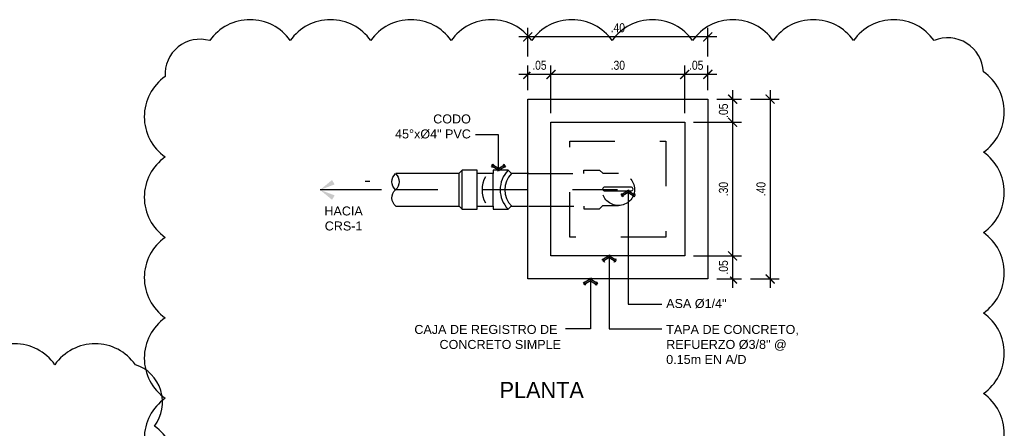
# Model space of a CAD drawing. Header units: metres. Extents: x 2 to 147, y 24 to 94.
# Tile 21 of 40: x 5.566 to 7.756, y 93.507 to 94.416. Entities that reach past the tile are written whole.
import ezdxf

# ---------------------------------------------------------------- set-up
doc = ezdxf.new("R2010")
doc.units = ezdxf.units.M
doc.header["$MEASUREMENT"] = 0
doc.header["$PDMODE"] = 35
doc.linetypes.add('CENTER2', pattern=[1.125, 0.75, -0.125, 0.125, -0.125])
doc.linetypes.add('HIDDEN', pattern=[0.375, 0.25, -0.125])
doc.layers.get('Defpoints').update_dxf_attribs({"color": 171})
for name, color, linetype in [('A RES', 5, 'Continuous'), ('Cotas', 1, 'Continuous'), ('DET HIDRO', 6, 'Continuous'), ('TEXTOS', 2, 'Continuous'), ('TEXTOS HIDRO', 2, 'Continuous')]:
    doc.layers.add(name, color=color, linetype=linetype)
doc.styles.add('COTAS', font='ARIALN.TTF')
doc.styles.add('GRANDE', font='txt')
doc.styles.add('TEXTO HIDROSANITARIO', font='arial.ttf')
doc.dimstyles.new('ESC-10', dxfattribs={"dimtxt": 0.02, "dimasz": 0.02, "dimexe": 0.02, "dimexo": 0.02, "dimgap": 0.01, "dimtad": 1, "dimzin": 4, "dimdsep": 46, "dimtxsty": 'COTAS', "dimblk": 'ARCHTICK', "dimcen": 0.02, "dimdle": 0.02, "dimclrd": 1, "dimclre": 1, "dimclrt": 2, "dimazin": 0, "dimtfac": 0.75, "dimtmove": 1, "dimatfit": 3, "dimldrblk": 'FLE', "dimfxl": 0.1, "dimtvp": 1.5, "dimtfill": 1, "dimtolj": 1, "dimtzin": 0, "dimarcsym": 0})

# ---------------------------------------------------------------- blocks, each defined once
blk = doc.blocks.new('_ARCHTICK')
at = {"color": 0, "linetype": 'ByBlock', "const_width": 0.15}
blk.add_lwpolyline([(-0.5, -0.5), (0.5, 0.5)], dxfattribs=at)
blk = doc.blocks.new('FLE')
at = {"linetype": 'Continuous'}
h = blk.add_hatch(color=2, dxfattribs=at)
h.paths.add_polyline_path([(-0.57, -0.62), (-0.42, -0.71), (0, 0), (-0.2, 0)])
h.paths.add_polyline_path([(-0.42, 0.71), (-0.57, 0.62), (-0.2, 0), (0, 0)])
at = {"color": 1, "linetype": 'Continuous'}
for p, q in [((0, 0), (-1, 0)), ((-0.31, 0.77), (-0.69, 0.55)), ((-0.2, 0), (-0.64, 0.73)), ((-0.2, 0), (-0.64, -0.73)), ((0.07, -0.11), (-0.49, 0.82)), ((0.07, 0.11), (-0.49, -0.82)), ((-0.69, -0.55), (-0.31, -0.77))]:
    blk.add_line(p, q, dxfattribs=at)
blk = doc.blocks.new('*D105')
at = {"layer": 'Cotas', "color": 1, "lineweight": -2, "transparency": 16777216}
for p, q in [((7.0449, 94.208), (7.0449, 94.3145)), ((7.0963, 94.2594), (7.0963, 94.3145)), ((7.1163, 94.2945), (7.0249, 94.2945))]:
    blk.add_line(p, q, dxfattribs=at)
at = {"layer": 'Defpoints', "color": 0, "transparency": 16777216}
for p in [(7.0963, 94.2394), (7.0449, 94.188)]:
    blk.add_point(p, dxfattribs=at)
at = {"layer": 'Cotas', "color": 1, "lineweight": -2, "transparency": 16777216, "xscale": 0.02, "yscale": 0.02, "zscale": 0.02, "rotation": 180}
blk.add_blockref('_ARCHTICK', (7.0449, 94.2945), dxfattribs=at)
at = {"layer": 'Cotas', "color": 1, "lineweight": -2, "transparency": 16777216, "xscale": 0.02, "yscale": 0.02, "zscale": 0.02}
blk.add_blockref('_ARCHTICK', (7.0963, 94.2945), dxfattribs=at)
at = {"layer": 'Cotas', "color": 2, "transparency": 16777216, "insert": (7.0706, 94.3147), "char_height": 0.02, "attachment_point": 5, "style": 'COTAS', "bg_fill": 3, "box_fill_scale": 1.25, "bg_fill_color": 256, "bg_fill_true_color": 13158600, "bg_fill_transparency": 0}
blk.add_mtext('\\A1;.05', dxfattribs=at)
at = {"layer": 'Defpoints', "color": 0, "transparency": 16777216}
blk.add_point((7.0449, 94.2945), dxfattribs=at)
blk = doc.blocks.new('*D106')
at = {"layer": 'Cotas', "color": 1, "lineweight": -2, "transparency": 16777216}
for p, q in [((6.7477, 94.208), (6.7477, 94.3145)), ((7.0449, 94.208), (7.0449, 94.3145)), ((7.0649, 94.2945), (6.7277, 94.2945))]:
    blk.add_line(p, q, dxfattribs=at)
at = {"layer": 'Defpoints', "color": 0, "transparency": 16777216}
for p in [(6.7477, 94.2945), (6.7477, 94.188), (7.0449, 94.188)]:
    blk.add_point(p, dxfattribs=at)
at = {"layer": 'Cotas', "color": 1, "lineweight": -2, "transparency": 16777216, "xscale": 0.02, "yscale": 0.02, "zscale": 0.02, "rotation": 180}
blk.add_blockref('_ARCHTICK', (6.7477, 94.2945), dxfattribs=at)
at = {"layer": 'Cotas', "color": 1, "lineweight": -2, "transparency": 16777216, "xscale": 0.02, "yscale": 0.02, "zscale": 0.02}
blk.add_blockref('_ARCHTICK', (7.0449, 94.2945), dxfattribs=at)
at = {"layer": 'Cotas', "color": 2, "transparency": 16777216, "insert": (6.8963, 94.3147), "char_height": 0.02, "attachment_point": 5, "style": 'COTAS', "bg_fill": 3, "box_fill_scale": 1.25, "bg_fill_color": 256, "bg_fill_true_color": 13158600, "bg_fill_transparency": 0}
blk.add_mtext('\\A1;.30', dxfattribs=at)
blk = doc.blocks.new('*D107')
at = {"layer": 'Cotas', "color": 1, "lineweight": -2, "transparency": 16777216}
for p, q in [((6.6962, 94.2594), (6.6962, 94.3145)), ((6.7477, 94.208), (6.7477, 94.3145)), ((6.7677, 94.2945), (6.6762, 94.2945))]:
    blk.add_line(p, q, dxfattribs=at)
at = {"layer": 'Defpoints', "color": 0, "transparency": 16777216}
for p in [(6.6962, 94.2394), (6.7477, 94.188)]:
    blk.add_point(p, dxfattribs=at)
at = {"layer": 'Cotas', "color": 1, "lineweight": -2, "transparency": 16777216, "xscale": 0.02, "yscale": 0.02, "zscale": 0.02, "rotation": 180}
blk.add_blockref('_ARCHTICK', (6.6962, 94.2945), dxfattribs=at)
at = {"layer": 'Cotas', "color": 1, "lineweight": -2, "transparency": 16777216, "xscale": 0.02, "yscale": 0.02, "zscale": 0.02}
blk.add_blockref('_ARCHTICK', (6.7477, 94.2945), dxfattribs=at)
at = {"layer": 'Cotas', "color": 2, "transparency": 16777216, "insert": (6.722, 94.3147), "char_height": 0.02, "attachment_point": 5, "style": 'COTAS', "bg_fill": 3, "box_fill_scale": 1.25, "bg_fill_color": 256, "bg_fill_true_color": 13158600, "bg_fill_transparency": 0}
blk.add_mtext('\\A1;.05', dxfattribs=at)
at = {"layer": 'Defpoints', "color": 0, "transparency": 16777216}
blk.add_point((6.6962, 94.2945), dxfattribs=at)
blk = doc.blocks.new('*D51')
at = {"layer": 'Cotas', "color": 1, "lineweight": -2, "transparency": 16777216}
for p, q in [((6.6962, 94.3345), (6.6962, 94.398)), ((7.0963, 94.3345), (7.0963, 94.398)), ((7.1163, 94.378), (6.6762, 94.378))]:
    blk.add_line(p, q, dxfattribs=at)
at = {"layer": 'Defpoints', "color": 0, "transparency": 16777216}
for p in [(6.6962, 94.378), (6.6962, 94.3145), (7.0963, 94.3145)]:
    blk.add_point(p, dxfattribs=at)
at = {"layer": 'Cotas', "color": 1, "lineweight": -2, "transparency": 16777216, "xscale": 0.02, "yscale": 0.02, "zscale": 0.02, "rotation": 180}
blk.add_blockref('_ARCHTICK', (6.6962, 94.378), dxfattribs=at)
at = {"layer": 'Cotas', "color": 1, "lineweight": -2, "transparency": 16777216, "xscale": 0.02, "yscale": 0.02, "zscale": 0.02}
blk.add_blockref('_ARCHTICK', (7.0963, 94.378), dxfattribs=at)
at = {"layer": 'Cotas', "color": 2, "transparency": 16777216, "insert": (6.8963, 94.3982), "char_height": 0.02, "attachment_point": 5, "style": 'COTAS', "bg_fill": 3, "box_fill_scale": 1.25, "bg_fill_color": 256, "bg_fill_true_color": 13158600, "bg_fill_transparency": 0}
blk.add_mtext('\\A1;.40', dxfattribs=at)
blk = doc.blocks.new('*D52')
at = {"layer": 'Cotas', "color": 1, "lineweight": -2, "transparency": 16777216}
for p, q in [((7.1163, 94.2394), (7.1714, 94.2394)), ((7.1514, 94.2594), (7.1514, 94.168)), ((7.0649, 94.188), (7.1714, 94.188))]:
    blk.add_line(p, q, dxfattribs=at)
at = {"layer": 'Defpoints', "color": 0, "transparency": 16777216}
for p in [(7.0963, 94.2394), (7.0449, 94.188)]:
    blk.add_point(p, dxfattribs=at)
at = {"layer": 'Cotas', "color": 1, "lineweight": -2, "transparency": 16777216, "xscale": 0.02, "yscale": 0.02, "zscale": 0.02}
for p, rotation in [((7.1514, 94.2394), 90), ((7.1514, 94.188), 270)]:
    blk.add_blockref('_ARCHTICK', p, dxfattribs=dict(at, rotation=rotation))
at = {"layer": 'Cotas', "color": 2, "transparency": 16777216, "insert": (7.1312, 94.2137), "char_height": 0.02, "attachment_point": 5, "rotation": 90, "style": 'COTAS', "bg_fill": 3, "box_fill_scale": 1.25, "bg_fill_color": 256, "bg_fill_true_color": 13158600, "bg_fill_transparency": 0}
blk.add_mtext('\\A1;.05', dxfattribs=at)
at = {"layer": 'Defpoints', "color": 0, "transparency": 16777216}
blk.add_point((7.1514, 94.188), dxfattribs=at)
blk = doc.blocks.new('*D53')
at = {"layer": 'Cotas', "color": 1, "lineweight": -2, "transparency": 16777216}
for p, q in [((7.1514, 94.208), (7.1514, 93.8708)), ((7.0649, 94.188), (7.1714, 94.188)), ((7.0649, 93.8908), (7.1714, 93.8908))]:
    blk.add_line(p, q, dxfattribs=at)
at = {"layer": 'Defpoints', "color": 0, "transparency": 16777216}
for p in [(7.0449, 94.188), (7.0449, 93.8908), (7.1514, 93.8908)]:
    blk.add_point(p, dxfattribs=at)
at = {"layer": 'Cotas', "color": 1, "lineweight": -2, "transparency": 16777216, "xscale": 0.02, "yscale": 0.02, "zscale": 0.02}
for p, rotation in [((7.1514, 94.188), 90), ((7.1514, 93.8908), 270)]:
    blk.add_blockref('_ARCHTICK', p, dxfattribs=dict(at, rotation=rotation))
at = {"layer": 'Cotas', "color": 2, "transparency": 16777216, "insert": (7.1312, 94.0394), "char_height": 0.02, "attachment_point": 5, "rotation": 90, "style": 'COTAS', "bg_fill": 3, "box_fill_scale": 1.25, "bg_fill_color": 256, "bg_fill_true_color": 13158600, "bg_fill_transparency": 0}
blk.add_mtext('\\A1;.30', dxfattribs=at)
blk = doc.blocks.new('*D54')
at = {"layer": 'Cotas', "color": 1, "lineweight": -2, "transparency": 16777216}
for p, q in [((7.1514, 93.9108), (7.1514, 93.8194)), ((7.0649, 93.8908), (7.1714, 93.8908)), ((7.1163, 93.8394), (7.1714, 93.8394))]:
    blk.add_line(p, q, dxfattribs=at)
at = {"layer": 'Defpoints', "color": 0, "transparency": 16777216}
for p in [(7.0449, 93.8908), (7.0963, 93.8394)]:
    blk.add_point(p, dxfattribs=at)
at = {"layer": 'Cotas', "color": 1, "lineweight": -2, "transparency": 16777216, "xscale": 0.02, "yscale": 0.02, "zscale": 0.02}
for p, rotation in [((7.1514, 93.8908), 90), ((7.1514, 93.8394), 270)]:
    blk.add_blockref('_ARCHTICK', p, dxfattribs=dict(at, rotation=rotation))
at = {"layer": 'Cotas', "color": 2, "transparency": 16777216, "insert": (7.1312, 93.8651), "char_height": 0.02, "attachment_point": 5, "rotation": 90, "style": 'COTAS', "bg_fill": 3, "box_fill_scale": 1.25, "bg_fill_color": 256, "bg_fill_true_color": 13158600, "bg_fill_transparency": 0}
blk.add_mtext('\\A1;.05', dxfattribs=at)
at = {"layer": 'Defpoints', "color": 0, "transparency": 16777216}
blk.add_point((7.1514, 93.8394), dxfattribs=at)
blk = doc.blocks.new('*D55')
at = {"layer": 'Cotas', "color": 1, "lineweight": -2, "transparency": 16777216}
for p, q in [((7.1914, 94.2394), (7.2549, 94.2394)), ((7.2349, 94.2594), (7.2349, 93.8194)), ((7.1914, 93.8394), (7.2549, 93.8394))]:
    blk.add_line(p, q, dxfattribs=at)
at = {"layer": 'Defpoints', "color": 0, "transparency": 16777216}
for p in [(7.1714, 94.2394), (7.1714, 93.8394), (7.2349, 93.8394)]:
    blk.add_point(p, dxfattribs=at)
at = {"layer": 'Cotas', "color": 1, "lineweight": -2, "transparency": 16777216, "xscale": 0.02, "yscale": 0.02, "zscale": 0.02}
for p, rotation in [((7.2349, 94.2394), 90), ((7.2349, 93.8394), 270)]:
    blk.add_blockref('_ARCHTICK', p, dxfattribs=dict(at, rotation=rotation))
at = {"layer": 'Cotas', "color": 2, "transparency": 16777216, "insert": (7.2147, 94.0394), "char_height": 0.02, "attachment_point": 5, "rotation": 90, "style": 'COTAS', "bg_fill": 3, "box_fill_scale": 1.25, "bg_fill_color": 256, "bg_fill_true_color": 13158600, "bg_fill_transparency": 0}
blk.add_mtext('\\A1;.40', dxfattribs=at)
blk = doc.blocks.new('FLECHA')
at = {"color": 2, "linetype": 'Continuous'}
blk.add_line((-0.9, 0), (0, 0), dxfattribs=at)
for points in [[(-0.176, 0.145), (0, 0), (-0.214, 0.08)], [(-0.214, -0.08), (0, 0), (-0.176, -0.145)]]:
    blk.add_solid(points, dxfattribs=at)

msp = doc.modelspace()

# ---------------------------------------------------------------- linework, layer by layer
at = {"layer": 'Defpoints'}
msp.add_lwpolyline([(5.5128, 92.2553, 0.520567), (5.6917, 92.2553, 0.520567), (5.866, 92.2599, 0.520567), (5.866, 92.4388, 0.520567), (5.866, 92.6178, 0.520567), (5.866, 92.7967, 0.520567), (5.866, 92.9756, 0.520567), (5.866, 93.1545, 0.520567), (5.866, 93.3334, 0.520567), (5.866, 93.5123, 0.520567), (5.8236, 93.6488, 0.520567), (5.6447, 93.6488, 0.520567), (5.4658, 93.6488, 0.520567)], format="xyb", dxfattribs=at)
at = {"layer": 'DET HIDRO', "color": 1, "linetype": 'Continuous'}
for p, q in [((6.5433, 94.0014), (6.5433, 94.0742)), ((6.5502, 93.9941), (6.5502, 94.0806)), ((6.5834, 94.0014), (6.5834, 94.0738)), ((6.6193, 94.0014), (6.6193, 94.0738))]:
    msp.add_line(p, q, dxfattribs=at)
at = {"layer": 'DET HIDRO', "color": 250, "linetype": 'Continuous'}
msp.add_line((6.3344, 94.0572), (6.345, 94.0572), dxfattribs=at)
at = {"layer": 'DET HIDRO', "color": 8, "linetype": 'CENTER2', "ltscale": 0.1}
msp.add_line((6.8958, 94.0376), (6.4017, 94.0376), dxfattribs=at)
at = {"layer": 'DET HIDRO', "color": 4}
msp.add_lwpolyline([(7.0963, 93.8395), (6.6962, 93.8395), (6.6962, 94.2394), (7.0963, 94.2394)], close=True, dxfattribs=at)
at = {"layer": 'DET HIDRO', "color": 3}
msp.add_lwpolyline([(7.0449, 93.8909), (6.7477, 93.8909), (6.7477, 94.188), (7.0449, 94.188)], close=True, dxfattribs=at)
at = {"layer": 'DET HIDRO', "color": 1, "linetype": 'HIDDEN', "ltscale": 0.2}
msp.add_lwpolyline([(7.003, 93.9328), (6.7896, 93.9328), (6.7896, 94.1461), (7.003, 94.1461)], close=True, dxfattribs=at)
at = {"layer": 'DET HIDRO', "color": 3, "linetype": 'Continuous'}
for points in [[(6.6983, 94.0738), (6.6599, 94.0738), (6.6526, 94.0811), (6.6193, 94.0811), (6.6193, 94.0738), (6.5834, 94.0738), (6.5834, 94.0811), (6.5501, 94.0811), (6.5428, 94.0738), (6.4027, 94.0738)], [(6.4027, 94.0014), (6.5433, 94.0014), (6.5502, 93.9945), (6.5834, 93.9945), (6.5834, 94.0014), (6.6193, 94.0014), (6.6193, 93.9945), (6.6526, 93.9945), (6.6595, 94.0014), (6.6962, 94.0014)]]:
    msp.add_lwpolyline(points, dxfattribs=at)
at = {"layer": 'DET HIDRO', "color": 2, "linetype": 'HIDDEN', "ltscale": 0.1}
for points in [[(6.6962, 94.0738), (6.8208, 94.0738), (6.8208, 94.0816), (6.8555, 94.0816), (6.8629, 94.0745), (6.8975, 94.0745)], [(6.6983, 94.0014), (6.8206, 94.0014), (6.8205, 93.9953), (6.8557, 93.9953), (6.8631, 94.0027), (6.8975, 94.0027)]]:
    msp.add_lwpolyline(points, dxfattribs=at)
at = {"layer": 'DET HIDRO', "color": 3}
msp.add_lwpolyline([(6.9264, 94.0434), (6.8662, 94.0434, 0.414214), (6.8623, 94.0395), (6.8623, 94.0395, 0.414214), (6.8662, 94.0356), (6.9264, 94.0356, 0.414214), (6.9303, 94.0395), (6.9303, 94.0395, 0.414214)], format="xyb", close=True, dxfattribs=at)
at = {"layer": 'DET HIDRO', "color": 2, "linetype": 'HIDDEN', "ltscale": 0.1}
msp.add_circle((6.8975, 94.0386), 0.0359, dxfattribs=at)
at = {"layer": 'DET HIDRO', "color": 1, "linetype": 'Continuous'}
for centre, radius, start, end in [((6.6553, 94.0376), 0.0609, 151.4476, 208.5524), ((6.6961, 94.0378), 0.0614, 135.1229, 224.8452), ((6.6961, 94.0378), 0.051, 135.1229, 224.8452)]:
    msp.add_arc(centre, radius, start, end, dxfattribs=at)
at = {"layer": 'DET HIDRO', "color": 1, "linetype": 'Continuous', "extrusion": (0, 0, -1)}
msp.add_ellipse((6.4183, 94.0558), major_axis=(-0.0242, 0), ratio=0.999992, start_param=-0.834492, end_param=0.83451, dxfattribs=at)
at = {"layer": 'DET HIDRO', "color": 3, "linetype": 'Continuous', "extrusion": (0, 0, -1)}
for centre, start_param, end_param in [((6.3858, 94.0558), -0.834501, 0.834501), ((6.4183, 94.0199), 2.271529, 3.976102)]:
    msp.add_ellipse(centre, major_axis=(0.0242, 0), ratio=0.999992, start_param=start_param, end_param=end_param, dxfattribs=at)

# ---------------------------------------------------------------- block references
at = {"layer": 'A RES', "xscale": -0.1519023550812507, "yscale": 0.1519023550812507, "zscale": 0.1519023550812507}
msp.add_blockref('FLECHA', (6.2342, 94.0376), dxfattribs=at)

# ---------------------------------------------------------------- texts
at = {"layer": 'TEXTOS', "insert": (6.2866, 94.0007), "char_height": 0.02, "width": 0.08563, "attachment_point": 2, "style": 'TEXTO HIDROSANITARIO', "bg_fill": 3, "box_fill_scale": 1.1, "bg_fill_color": 256, "bg_fill_true_color": 13158600, "bg_fill_transparency": 9161100}
msp.add_mtext('HACIA CRS-1', dxfattribs=at)
at = {"layer": 'TEXTOS', "color": 2, "insert": (6.7271, 93.5925), "char_height": 0.036, "width": 0.226821, "attachment_point": 5, "style": 'GRANDE'}
msp.add_mtext('{\\C256;PLANTA}', dxfattribs=at)

# ---------------------------------------------------------------- leaders
at = {"layer": 'TEXTOS', "annotation_type": 0, "has_hookline": 1}
for points, hookline_direction, text_width in [([(6.9193, 94.0356), (6.9193, 93.7831), (6.9938, 93.7831)], 0, 0.1329), ([(6.8773, 93.8909), (6.8773, 93.7282), (6.9938, 93.7282)], 0, 0.2918), ([(6.8354, 93.8395), (6.8354, 93.7282), (6.7799, 93.7282)], 1, 0.3154)]:
    msp.add_leader(points, dimstyle='ESC-10', override={"dimgap": 0.01, "dimtad": 0}, dxfattribs=dict(at, hookline_direction=hookline_direction, text_width=text_width))
at = {"layer": 'TEXTOS HIDRO', "annotation_type": 0, "has_hookline": 1, "hookline_direction": 1, "text_width": 0.1672}
msp.add_leader([(6.6308, 94.0811), (6.6308, 94.1603), (6.5796, 94.1603)], dimstyle='ESC-10', override={"dimgap": 0.01, "dimtad": 0}, dxfattribs=at)

# ---------------------------------------------------------------- next in the draw order: texts
at = {"layer": 'TEXTOS', "char_height": 0.02, "style": 'TEXTO HIDROSANITARIO', "bg_fill": 3, "box_fill_scale": 1.1, "bg_fill_color": 256, "bg_fill_true_color": 13158600, "bg_fill_transparency": 9161100}
for s, insert, width, attachment_point in [('ASA Ø1/4"', (7.0038, 93.7741), 0.16218, 7), ('CAJA DE REGISTRO DE  CONCRETO SIMPLE ', (6.7699, 93.7372), 0.345948, 3), ('{\\fArial|b0|i0|c238|p34;TAPA DE CONCRETO},{\\fArial|b0|i0|c238|p34; REF}UERZO Ø{\\fArial|b0|i0|c238|p34;3}/8"{\\fArial|b0|i0|c238|p34; @ 0.15}m EN{\\fArial|b0|i0|c238|p34; A/D}', (7.0038, 93.7372), 0.322793, 1)]:
    msp.add_mtext(s, dxfattribs=dict(at, insert=insert, width=width, attachment_point=attachment_point))
at = {"layer": 'TEXTOS HIDRO', "insert": (6.5696, 94.1513), "char_height": 0.02, "width": 0.180618, "attachment_point": 9, "style": 'TEXTO HIDROSANITARIO', "bg_fill": 3, "box_fill_scale": 1.1, "bg_fill_color": 256, "bg_fill_true_color": 13158600, "bg_fill_transparency": 9161100}
msp.add_mtext('{\\fArial|b0|i0|c238|p34;CODO} {\\fArial|b0|i0|c238|p34;45%%DxØ}4" {\\fArial|b0|i0|c238|p34;PVC}', dxfattribs=at)

# ---------------------------------------------------------------- next in the draw order: dimensions: what is measured, and where the dimension line sits
at = {"layer": 'Cotas'}
dim = msp.add_linear_dim(base=(7.0449, 94.2945), p1=(7.0963, 94.2394), p2=(7.0449, 94.188), angle=180, dimstyle='ESC-10', dxfattribs=at)
dim.commit()
dim.dimension.update_dxf_attribs({"geometry": '*D105', "text_midpoint": (7.0706, 94.3147)})

# ---------------------------------------------------------------- next in the draw order: dimensions: what is measured, and where the dimension line sits
dim = msp.add_linear_dim(base=(6.7477, 94.2945), p1=(7.0449, 94.188), p2=(6.7477, 94.188), angle=180, dimstyle='ESC-10', dxfattribs=at)
dim.commit()
dim.dimension.update_dxf_attribs({"geometry": '*D106', "text_midpoint": (6.8963, 94.3147)})

# ---------------------------------------------------------------- next in the draw order: dimensions: what is measured, and where the dimension line sits
for base, p1, p2, angle, picture, middle in [((6.6962, 94.2945), (6.7477, 94.188), (6.6962, 94.2394), 180, '*D107', (6.722, 94.3147)), ((7.1514, 94.188), (7.0963, 94.2394), (7.0449, 94.188), 270, '*D52', (7.1312, 94.2137))]:
    dim = msp.add_linear_dim(base=base, p1=p1, p2=p2, angle=angle, dimstyle='ESC-10', dxfattribs=at)
    dim.commit()
    dim.dimension.update_dxf_attribs({"geometry": picture, "text_midpoint": middle})

# ---------------------------------------------------------------- next in the draw order: dimensions: what is measured, and where the dimension line sits
for base, p1, p2, angle, picture, middle in [((6.6962, 94.378), (7.0963, 94.3145), (6.6962, 94.3145), 180, '*D51', (6.8963, 94.3982)), ((7.1514, 93.8908), (7.0449, 94.188), (7.0449, 93.8908), 270, '*D53', (7.1312, 94.0394))]:
    dim = msp.add_linear_dim(base=base, p1=p1, p2=p2, angle=angle, dimstyle='ESC-10', dxfattribs=at)
    dim.commit()
    dim.dimension.update_dxf_attribs({"geometry": picture, "text_midpoint": middle})

# ---------------------------------------------------------------- next in the draw order: dimensions: what is measured, and where the dimension line sits
dim = msp.add_linear_dim(base=(7.1514, 93.8394), p1=(7.0449, 93.8908), p2=(7.0963, 93.8394), angle=270, dimstyle='ESC-10', dxfattribs=at)
dim.commit()
dim.dimension.update_dxf_attribs({"geometry": '*D54', "text_midpoint": (7.1312, 93.8651)})

# ---------------------------------------------------------------- next in the draw order: dimensions: what is measured, and where the dimension line sits
dim = msp.add_linear_dim(base=(7.2349, 93.8394), p1=(7.1714, 94.2394), p2=(7.1714, 93.8394), angle=270, dimstyle='ESC-10', dxfattribs=at)
dim.commit()
dim.dimension.update_dxf_attribs({"geometry": '*D55', "text_midpoint": (7.2147, 94.0394)})

# ---------------------------------------------------------------- next in the draw order: linework, layer by layer
at = {"layer": 'Defpoints'}
msp.add_lwpolyline([(7.709, 93.4058, 0.520567), (7.709, 93.5847, 0.520567), (7.709, 93.7636, 0.520567), (7.709, 93.9425, 0.520567), (7.709, 94.1215, 0.520567), (7.709, 94.3004, 0.520567), (7.5993, 94.3696, 0.520567), (7.4204, 94.3696, 0.520567), (7.2415, 94.3696, 0.520567), (7.0626, 94.3696, 0.520567), (6.8837, 94.3696, 0.520567), (6.7048, 94.3696, 0.520567), (6.5259, 94.3696, 0.520567), (6.3469, 94.3696, 0.520567), (6.168, 94.3696, 0.520567), (5.9891, 94.3696, 0.520567), (5.89, 94.2898, 0.520567), (5.89, 94.1109, 0.520567), (5.89, 93.932, 0.520567), (5.89, 93.753, 0.520567), (5.89, 93.5741, 0.520567), (5.89, 93.3952, 0.520567)], format="xyb", dxfattribs=at)

doc.saveas('drawing.dxf')
